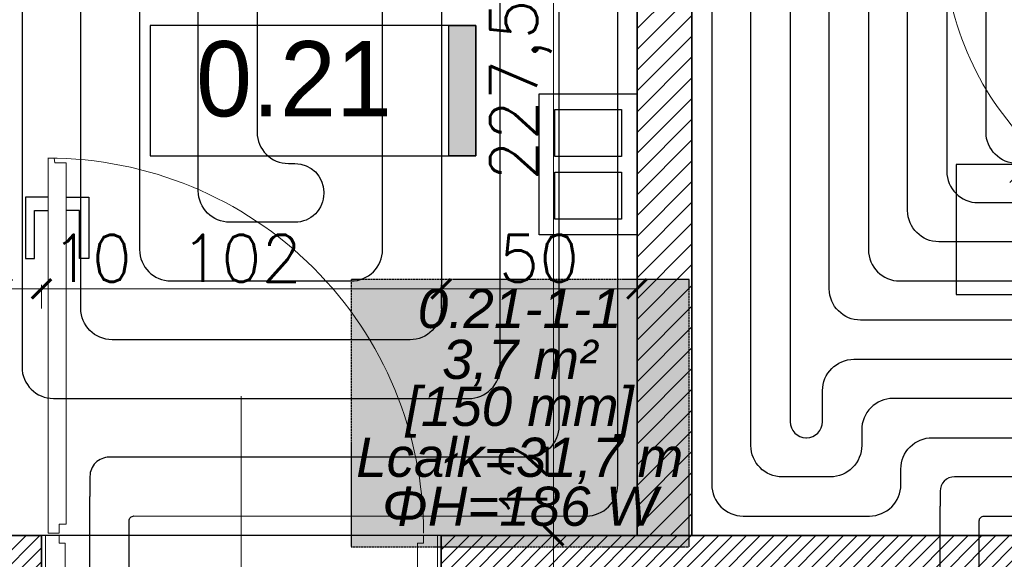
# Model space of a CAD drawing. Header units: millimetres. Extents: x -740 to 33545, y -26688 to 22494.
# Tile 146 of 256: x 9895 to 10146, y 10558 to 10696. Entities that reach past the tile are written whole.
import ezdxf
from ezdxf.enums import TextEntityAlignment as Align
from ezdxf.lldxf.tags import DXFTag

# ---------------------------------------------------------------- set-up
doc = ezdxf.new("R2010")
doc.units = ezdxf.units.MM
doc.header["$MEASUREMENT"] = 0
doc.linetypes.add('ACAD_ISO10W100', pattern=[18, 12, -3, 0, -3])
doc.linetypes.add('HIDDENX2', pattern=[0.1905, 0.127, -0.0635])
doc.layers.get('Defpoints').update_dxf_attribs({"color": 252})
for name, color, linetype, lineweight in [('A_istniejące ściany', 252, 'Continuous', 35), ('A_l.przekrojowa', 252, 'Continuous', 30), ('A_l.przerywana', 252, 'ICAD_ISO03W100', 9), ('A_opisy', 252, 'Continuous', 15), ('A_projektowane sciany', 252, 'Continuous', 35), ('l.przerywana', 252, 'ICAD_ISO03W100', 5), ('l.wypełnien', 252, 'Continuous', 5), ('szraf1', 252, 'Continuous', 5), ('wymiarowanie', 252, 'Continuous', 9)]:
    doc.layers.add(name, color=color, linetype=linetype, lineweight=lineweight)
for name, color, linetype, lineweight, true_color in [('IS_Heating_cooling floor', 7, 'HIDDENX2', 25, 0x008000), ('IS_Przyłącze (powrotne)', 5, 'Continuous', 25, 0x0000ff), ('IS_Przyłącze (zasilające)', 1, 'Continuous', 25, 0xff0000), ('IS_Strefa podłóg', 7, 'Continuous', 25, 0x008000), ('IS_Wężownica OChP', 7, 'Continuous', 25, 0x800080)]:
    doc.layers.add(name, color=color, linetype=linetype, lineweight=lineweight, true_color=true_color)
doc.layers.add('stolarka', color=252, linetype='Continuous')
doc.layers.add('tabelki opis', color=252, linetype='Continuous')
doc.styles.add('Arial__I__', font='ariali.ttf')
doc.styles.add('styl2', font='simplex.shx')
tags = doc.linetypes.add('ICAD_ISO03W100', pattern=[30, 12, -18]).pattern_tags.tags
tags[6:7] = [DXFTag(74, 4), DXFTag(75, 0), DXFTag(340, '0'), DXFTag(46, 1.0), DXFTag(50, 0.0), DXFTag(44, 0.0), DXFTag(45, 0.0)]
tags[4:5] = [DXFTag(74, 4), DXFTag(75, 0), DXFTag(340, '0'), DXFTag(46, 1.0), DXFTag(50, 0.0), DXFTag(44, 0.0), DXFTag(45, 0.0)]
doc.dimstyles.new('Skala 1-50', dxfattribs={"dimtxt": 12, "dimasz": 5, "dimexe": 1, "dimexo": 1, "dimgap": 1.5, "dimtad": 1, "dimdec": 1, "dimrnd": 0.5, "dimtxsty": 'styl2', "dimblk": 'ARCHTICK', "dimcen": 5, "dimadec": 0, "dimazin": 0, "dimtfac": 1, "dimtdec": 1, "dimtmove": 1, "dimatfit": 3, "dimldrblk": 'ARCHTICK', "dimfxl": 0, "dimlwd": -1, "dimlwe": -1, "dimarcsym": 0})

# ---------------------------------------------------------------- blocks, each defined once
blk = doc.blocks.new('FOTEL-K')
at = {"linetype": 'ACAD_ISO10W100'}
for p, q in [((5.633, 7.569), (-5.633, -7.569)), ((7.569, -5.633), (-7.569, 5.633))]:
    blk.add_line(p, q, dxfattribs=at)
for p, q in [((0.222, 4.361), (4.187, 1.41)), ((-0.001, 2.861), (-0.108, 2.718)), ((0.798, 2.266), (-0.001, 2.861)), ((-0.108, 2.718), (0.638, 2.163)), ((1.062, 2.419), (5.201, -0.661)), ((1.629, 2.451), (1.412, 2.159)), ((1.827, 2.303), (1.61, 2.011)), ((-2.741, -0.82), (-2.635, -0.677)), ((-1.941, -1.415), (-2.741, -0.82)), ((-2.635, -0.677), (-1.889, -1.232)), ((6.591, -1.997), (5.367, -1.086)), ((5.289, -1.263), (2.729, -4.704)), ((6.489, -2.135), (5.265, -1.224)), ((-4.113, -1.465), (-0.148, -4.416)), ((2.127, -4.792), (-2.012, -1.712)), ((-1.663, -1.972), (-1.907, -2.301)), ((-1.465, -2.119), (-1.709, -2.448)), ((3.908, -5.603), (2.684, -4.692)), ((3.805, -5.74), (2.581, -4.829))]:
    blk.add_line(p, q)
for points in [[(4.297, 0.733), (4.246, 0.664, -0.414214), (4.065, 0.637), (-0.557, 4.077, -0.414214), (-0.584, 4.258), (-0.532, 4.327, -0.414214), (-0.352, 4.353), (4.271, 0.913, -0.414214)], [(6.473, -0.994), (6.427, -1.056, -0.414214), (6.307, -1.074), (5.103, -0.178, -0.414214), (5.085, -0.058), (5.132, 0.004, -0.414214), (5.252, 0.022), (6.456, -0.874, -0.414214)], [(0.556, -4.295), (0.505, -4.364, -0.414214), (0.324, -4.39), (-4.298, -0.95, -0.414214), (-4.325, -0.769), (-4.273, -0.7, -0.414214), (-4.093, -0.674), (0.53, -4.114, -0.414214)], [(2.811, -5.915), (2.857, -5.853, 0.414214), (2.839, -5.733), (1.636, -4.837, 0.414214), (1.515, -4.855), (1.469, -4.917, 0.414214), (1.487, -5.037), (2.691, -5.933, 0.414214)]]:
    blk.add_lwpolyline(points, format="xyb", close=True)
for points in [[(7.655, -2.789), (6.591, -1.997), (5.464, -3.512), (6.527, -4.304)], [(4.869, -6.532), (3.805, -5.74), (4.933, -4.225), (5.997, -5.017)]]:
    blk.add_lwpolyline(points, close=True)
blk.add_circle((0, 0), 8.291, dxfattribs=at)
for centre, radius, start, end in [((4.045, -3.01), 6.195, 118.7855, 167.9004), ((4.33, -3.223), 6.195, 118.7855, 167.9004), ((4.944, -1.006), 0.43, 323.343, 53.343), ((2.384, -4.447), 0.43, 233.343, 323.343)]:
    blk.add_arc(centre, radius, start, end)
blk = doc.blocks.new('_ArchTick')
at = {"color": 0, "linetype": 'ByBlock', "const_width": 0.15}
blk.add_lwpolyline([(-0.5, -0.5), (0.5, 0.5)], dxfattribs=at)
blk = doc.blocks.new('*D2242')
at = {"layer": 'Defpoints', "color": 0}
for p in [(10029.26, 10791.99), (10029.26, 10564.52), (10030.92, 10564.52)]:
    blk.add_point(p, dxfattribs=at)
at = {"layer": 'wymiarowanie', "color": 0}
for p, q in [((10030.26, 10791.99), (10031.92, 10791.99)), ((10030.92, 10791.99), (10030.92, 10564.52)), ((10030.26, 10564.52), (10031.92, 10564.52))]:
    blk.add_line(p, q, dxfattribs=at)
at = {"layer": 'wymiarowanie', "color": 0, "xscale": 5, "yscale": 5, "zscale": 5}
for p, rotation in [((10030.92, 10791.99), 90), ((10030.92, 10564.52), 270)]:
    blk.add_blockref('_ArchTick', p, dxfattribs=dict(at, rotation=rotation))
at = {"layer": 'wymiarowanie', "color": 0, "insert": (10022.58, 10678.26), "char_height": 12, "attachment_point": 5, "rotation": 90, "style": 'styl2'}
blk.add_mtext('227,5', dxfattribs=at)
blk = doc.blocks.new('*D2243')
at = {"layer": 'Defpoints', "color": 0}
for p in [(10029.26, 10564.52), (10030.92, 10552.52), (10055.83, 10552.52)]:
    blk.add_point(p, dxfattribs=at)
at = {"layer": 'wymiarowanie', "color": 0}
for p, q in [((10030.26, 10564.52), (10031.92, 10564.52)), ((10030.92, 10564.52), (10030.92, 10552.52)), ((10035.92, 10552.52), (10029.92, 10552.52))]:
    blk.add_line(p, q, dxfattribs=at)
at = {"layer": 'wymiarowanie', "color": 0, "xscale": 5, "yscale": 5, "zscale": 5}
for p, rotation in [((10030.92, 10564.52), 90), ((10030.92, 10552.52), 270)]:
    blk.add_blockref('_ArchTick', p, dxfattribs=dict(at, rotation=rotation))
at = {"layer": 'wymiarowanie', "color": 0, "insert": (10023.27, 10578.43), "char_height": 12, "attachment_point": 5, "rotation": 90, "style": 'styl2'}
blk.add_mtext('12', dxfattribs=at)
blk = doc.blocks.new('*D2575')
at = {"layer": 'Defpoints', "color": 0}
for p in [(9900.23, 10627.51), (9890.23, 10564.52), (9900.23, 10564.52)]:
    blk.add_point(p, dxfattribs=at)
at = {"layer": 'wymiarowanie', "color": 0}
for p, q in [((9890.23, 10622.51), (9890.23, 10628.51)), ((9890.23, 10627.51), (9900.23, 10627.51)), ((9900.23, 10622.51), (9900.23, 10628.51))]:
    blk.add_line(p, q, dxfattribs=at)
at = {"layer": 'wymiarowanie', "color": 0, "xscale": 5, "yscale": 5, "zscale": 5, "rotation": 180}
blk.add_blockref('_ArchTick', (9890.23, 10627.51), dxfattribs=at)
at = {"layer": 'wymiarowanie', "color": 0, "xscale": 5, "yscale": 5, "zscale": 5}
blk.add_blockref('_ArchTick', (9900.23, 10627.51), dxfattribs=at)
at = {"layer": 'wymiarowanie', "color": 0, "insert": (9913.06, 10635.31), "char_height": 12, "attachment_point": 5, "style": 'styl2'}
blk.add_mtext('10', dxfattribs=at)
blk = doc.blocks.new('*D2576')
at = {"layer": 'Defpoints', "color": 0}
for p in [(10002.23, 10627.51), (9900.23, 10564.52), (10002.23, 10564.52)]:
    blk.add_point(p, dxfattribs=at)
at = {"layer": 'wymiarowanie', "color": 0}
for p, q in [((9900.23, 10622.51), (9900.23, 10628.51)), ((9900.23, 10627.51), (10002.23, 10627.51)), ((10002.23, 10622.51), (10002.23, 10628.51))]:
    blk.add_line(p, q, dxfattribs=at)
at = {"layer": 'wymiarowanie', "color": 0, "xscale": 5, "yscale": 5, "zscale": 5, "rotation": 180}
blk.add_blockref('_ArchTick', (9900.23, 10627.51), dxfattribs=at)
at = {"layer": 'wymiarowanie', "color": 0, "xscale": 5, "yscale": 5, "zscale": 5}
blk.add_blockref('_ArchTick', (10002.23, 10627.51), dxfattribs=at)
at = {"layer": 'wymiarowanie', "color": 0, "insert": (9951.23, 10635.31), "char_height": 12, "attachment_point": 5, "style": 'styl2'}
blk.add_mtext('102', dxfattribs=at)
blk = doc.blocks.new('*D2577')
at = {"layer": 'Defpoints', "color": 0}
for p in [(10052.23, 10627.51), (10002.23, 10564.52), (10052.23, 10564.52)]:
    blk.add_point(p, dxfattribs=at)
at = {"layer": 'wymiarowanie', "color": 0}
for p, q in [((10002.23, 10622.51), (10002.23, 10628.51)), ((10002.23, 10627.51), (10052.23, 10627.51)), ((10052.23, 10622.51), (10052.23, 10628.51))]:
    blk.add_line(p, q, dxfattribs=at)
at = {"layer": 'wymiarowanie', "color": 0, "xscale": 5, "yscale": 5, "zscale": 5, "rotation": 180}
blk.add_blockref('_ArchTick', (10002.23, 10627.51), dxfattribs=at)
at = {"layer": 'wymiarowanie', "color": 0, "xscale": 5, "yscale": 5, "zscale": 5}
blk.add_blockref('_ArchTick', (10052.23, 10627.51), dxfattribs=at)
at = {"layer": 'wymiarowanie', "color": 0, "insert": (10027.23, 10635.31), "char_height": 12, "attachment_point": 5, "style": 'styl2'}
blk.add_mtext('50', dxfattribs=at)

msp = doc.modelspace()

# ---------------------------------------------------------------- hatches: boundary and pattern name
at = {"layer": 'IS_Heating_cooling floor', "lineweight": 50, "true_color": 0xffffff, "transparency": 33554687}
msp.add_hatch(color=7, dxfattribs=at).paths.add_polyline_path([(9979.29, 10561.62), (10065.56, 10561.62), (10065.56, 10629.93), (9979.29, 10629.93)])
at = {"layer": 'l.wypełnien'}
h = msp.add_hatch(dxfattribs=at)
h.set_pattern_fill('ANSI31', color=256, scale=30, style=0)
h.paths.add_polyline_path([(8887.19, 10284.84), (8887.19, 10539.8), (8932.19, 10539.8), (8932.19, 10402.52), (9059.57, 10402.52), (9368.19, 10402.52), (9394.23, 10402.52), (9416.72, 10402.52), (9416.72, 10359.34), (9405.31, 10359.34), (9376.25, 10359.34), (8932.19, 10359.34), (8932.19, 10284.84)])
h.paths.add_polyline_path([(9871.19, 10801.99), (9871.19, 10791.99), (9878.23, 10791.99), (9890.23, 10791.99), (10052.23, 10791.99), (10052.23, 10564.52), (10066.23, 10564.52), (10066.23, 10706), (10066.23, 10711.93), (10066.23, 10711.98), (10066.23, 10728.73), (10066.23, 10765.23), (10066.23, 10776), (10066.23, 10781.93), (10066.23, 10781.98), (10066.23, 10781.93), (10066.23, 10776), (10066.22, 10776), (10066.23, 10781.93), (10066.23, 10781.98), (10066.23, 10791.99), (10125.49, 10791.99), (10125.49, 10808.08), (10125.49, 10819.93), (10125.49, 10834.32), (10058.81, 10834.32), (9924.19, 10834.32), (9924.19, 10862.32), (9879.19, 10862.32), (9879.19, 10834.32), (9871.19, 10834.32), (9871.19, 10801.99)])
h.paths.add_polyline_path([(9570.47, 10794.52), (9731.23, 10794.52), (9731.23, 10731.52), (9748.23, 10731.52), (9748.23, 10793.99), (9768.19, 10793.99), (9768.19, 10801.99), (9781.19, 10801.99), (9781.19, 10834.32), (9769.78, 10834.32), (9645.19, 10834.32), (9645.19, 10833.52), (9604.19, 10833.52), (9570.47, 10833.52)])
h.paths.add_polyline_path([(9394.23, 10794.52), (9428.47, 10794.52), (9428.47, 10833.52), (9388.19, 10833.52), (9388.19, 10794.52), (9394.23, 10794.52)])
h.paths.add_polyline_path([(9428.47, 10794.52), (9428.47, 10833.52), (9448.47, 10833.52), (9448.47, 10794.52)])
h.paths.add_polyline_path([(9550.47, 10794.52), (9570.47, 10794.52), (9570.47, 10833.52), (9550.47, 10833.52)])
h.paths.add_polyline_path([(9368.19, 10794.52), (9388.19, 10794.52), (9388.19, 10833.52), (9368.19, 10833.52)])
h.paths.add_polyline_path([(9604.19, 10833.52), (9604.19, 10849.32), (9645.19, 10849.32), (9645.19, 10833.52)])
h.paths.add_polyline_path([(9368.19, 10422.52), (9368.19, 10402.52), (9394.23, 10402.52), (9394.23, 10422.52)])
h.paths.add_polyline_path([(9368.19, 10774.52), (9394.23, 10774.52), (9394.23, 10794.52), (9368.19, 10794.52)])
h = msp.add_hatch(dxfattribs=at)
h.set_pattern_fill('ANSI31', color=256, scale=20, style=0)
h.paths.add_polyline_path([(9636.23, 10592.52), (9636.23, 10604.52), (9443.47, 10604.52), (9443.47, 10794.52), (9431.47, 10794.52), (9431.47, 10604.52), (9394.23, 10604.52), (9394.23, 10592.52)])
h.paths.add_polyline_path([(9864.23, 10552.52), (9864.23, 10564.52), (9878.23, 10564.52), (9878.23, 10791.99), (9890.23, 10791.99), (9890.23, 10564.52), (9900.23, 10564.52), (9900.23, 10552.52)])
h.paths.add_polyline_path([(9731.23, 10604.52), (9731.23, 10592.52), (9736.23, 10592.52), (9736.23, 10516.52), (9748.23, 10516.52), (9748.23, 10552.52), (9762.23, 10552.52), (9762.23, 10564.52), (9748.23, 10564.52), (9748.23, 10604.52)])
h.paths.add_polyline_path([(9368.19, 10604.52), (9368.19, 10592.52), (9394.23, 10592.52), (9394.23, 10604.52)])
h.paths.add_polyline_path([(9748.23, 10402.52), (9748.23, 10414.52), (9736.23, 10414.52), (9736.23, 10402.52)])
h = msp.add_hatch(dxfattribs=at)
h.set_pattern_fill('ANSI31', color=256, scale=20, style=0)
h.paths.add_polyline_path([(10002.23, 10552.52), (10002.23, 10564.52), (10182.4, 10564.52), (10259.5, 10564.52), (10280.43, 10564.52), (10280.43, 10627.26), (10292.43, 10627.26), (10292.43, 10564.52), (10316.23, 10564.52), (10316.23, 10552.52)])
h.paths.add_polyline_path([(10544.19, 10552.52), (10544.19, 10564.52), (10316.23, 10564.52), (10292.43, 10564.52), (10316.23, 10564.52), (10316.23, 10564.52), (10316.23, 10552.52)])
h.paths.add_polyline_path([(10280.43, 10791.99), (10280.43, 10729.26), (10292.43, 10729.26), (10292.43, 10791.99)])
at = {"layer": 'tabelki opis'}
msp.add_hatch(color=256, dxfattribs=at).paths.add_polyline_path([(10011.13, 10661.43), (10011.13, 10694.7), (10004.16, 10694.7), (10004.16, 10661.43)])

# ---------------------------------------------------------------- linework, layer by layer
at = {"layer": 'A_istniejące ściany'}
for points in [[(10052.23, 10564.52), (10052.23, 10791.99)], [(10066.23, 10564.52), (10066.23, 10791.99)]]:
    msp.add_lwpolyline(points, dxfattribs=at)
at = {"layer": 'A_l.przekrojowa'}
msp.add_lwpolyline([(10052.23, 10641.28), (10027.23, 10641.28), (10027.23, 10677.28), (10052.23, 10677.28)], close=True, dxfattribs=at)
at = {"layer": 'A_l.przekrojowa', "ltscale": 0.3}
for points in [[(10048.23, 10661.28), (10031.23, 10661.28), (10031.23, 10673.28), (10048.23, 10673.28)], [(10048.23, 10645.28), (10031.23, 10645.28), (10031.23, 10657.28), (10048.23, 10657.28)]]:
    msp.add_lwpolyline(points, close=True, dxfattribs=at)
at = {"layer": 'A_l.przerywana', "ltscale": 0.3}
for points in [[(9900.23, 10564.52), (9900.23, 10552.52)], [(10002.23, 10552.52), (10002.23, 10564.52)]]:
    msp.add_lwpolyline(points, dxfattribs=at)
at = {"layer": 'A_opisy'}
msp.add_line((9951.23, 10545.11), (9951.23, 10600.11), dxfattribs=at)
at = {"layer": 'A_projektowane sciany'}
for p, q in [((9900.23, 10564.52), (9900.23, 10552.52)), ((10002.23, 10564.52), (10002.23, 10552.52))]:
    msp.add_line(p, q, dxfattribs=at)
for points in [[(9900.23, 10564.52), (9890.23, 10564.52)], [(10280.43, 10564.52), (10002.23, 10564.52)]]:
    msp.add_lwpolyline(points, dxfattribs=at)
at = {"layer": 'IS_Heating_cooling floor'}
msp.add_lwpolyline([(9979.29, 10561.62), (10065.56, 10561.62), (10065.56, 10629.93), (9979.29, 10629.93)], close=True, dxfattribs=at)
at = {"layer": 'IS_Przyłącze (powrotne)', "color": 172, "true_color": 0x0000c8, "transparency": 33554687, "extrusion": (0, 0, -1)}
msp.add_lwpolyline([(-9768.09, 10436.08), (-9768.09, 10464.57, 0.414438), (-9776.1, 10472.57), (-9825.26, 10472.54, -0.414438), (-9833.27, 10480.54), (-9833.27, 10499.43, -0.414214), (-9825.27, 10507.43), (-9781.27, 10507.43, 0.414226), (-9773.27, 10515.43), (-9773.27, 10519.52, 0.414203), (-9781.27, 10527.52), (-9820.78, 10527.52, -0.414214), (-9828.78, 10535.52), (-9828.78, 10539.52, 0.414214), (-9836.78, 10547.52), (-9904.61, 10547.52, -0.414215), (-9912.61, 10555.52), (-9912.61, 10564.52), (-9912.61, 10574.52)], format="xyb", dxfattribs=at)
at = {"layer": 'IS_Przyłącze (powrotne)', "color": 52, "true_color": 0xc8c800, "transparency": 33554687}
msp.add_lwpolyline([(9813.18, 10452.55), (9845.26, 10452.53, 0.414396), (9853.27, 10460.53), (9853.27, 10519.52, -0.414215), (9861.27, 10527.52), (9924.61, 10527.52, 0.414214), (9932.61, 10535.52), (9932.61, 10539.52, -0.414214), (9940.61, 10547.52), (10121.57, 10547.52, 0.414215), (10129.57, 10555.52), (10129.57, 10564.51), (10129.57, 10572.01)], format="xyb", dxfattribs=at)
at = {"layer": 'IS_Przyłącze (zasilające)', "color": 172, "true_color": 0x0000c8, "transparency": 33554687, "extrusion": (0, 0, -1)}
msp.add_lwpolyline([(-9770.59, 10431.08), (-9770.59, 10454.57, 0.414415), (-9778.6, 10462.57), (-9835.26, 10462.53, -0.414415), (-9843.27, 10470.53), (-9843.27, 10515.23, -0.414215), (-9841.07, 10517.43, 0.414216), (-9838.78, 10519.63), (-9838.78, 10529.52, 0.414214), (-9846.78, 10537.52), (-9914.61, 10537.52, -0.414215), (-9922.61, 10545.52), (-9922.61, 10564.52), (-9922.61, 10567.02)], format="xyb", dxfattribs=at)
at = {"layer": 'IS_Przyłącze (zasilające)', "color": 52, "true_color": 0xc8c800, "transparency": 33554687}
msp.add_lwpolyline([(9819.43, 10442.55), (9855.26, 10442.53, 0.41438), (9863.27, 10450.53), (9863.27, 10509.52, -0.414215), (9871.27, 10517.52), (9934.61, 10517.52, 0.414214), (9942.61, 10525.52), (9942.61, 10529.52, -0.414214), (9950.61, 10537.52), (10131.57, 10537.52, 0.414215), (10139.57, 10545.52), (10139.57, 10564.51), (10139.57, 10567.01)], format="xyb", dxfattribs=at)
at = {"layer": 'IS_Strefa podłóg', "extrusion": (0, 0, -1)}
msp.add_lwpolyline([(-10052.29, 10564.51), (-9890.27, 10564.52), (-9890.27, 10792.05), (-10052.29, 10792.05)], close=True, dxfattribs=at)
at = {"layer": 'IS_Strefa podłóg', "extrusion": (0, -2.47343e-60, -1)}
msp.add_lwpolyline([(-10280.62, 10564.51), (-10066.29, 10564.51), (-10066.29, 10792.05), (-10280.62, 10792.05)], close=True, dxfattribs=at)
at = {"layer": 'IS_Wężownica OChP', "color": 52, "true_color": 0xc8c800, "transparency": 33554687, "extrusion": (0, 0, -1)}
for points in [[(-10267.62, 10787.05), (-10079.29, 10787.05, -0.414214), (-10071.29, 10779.05), (-10071.29, 10577.51, -0.414209), (-10079.29, 10569.51), (-10111.57, 10569.51, -0.414214), (-10119.57, 10577.51), (-10119.57, 10581.51, 0.414214), (-10127.57, 10589.51), (-10247.62, 10589.51, -0.414221)], [(-10237.62, 10599.51), (-10117.57, 10599.51, -0.414214), (-10109.57, 10591.51), (-10109.57, 10587.51, 0.414214), (-10101.57, 10579.51), (-10089.29, 10579.51, 0.41421), (-10081.29, 10587.51), (-10081.29, 10769.05, 0.414214), (-10089.29, 10777.05), (-10257.62, 10777.05, 0.41421)], [(-10247.62, 10767.05), (-10099.29, 10767.05, -0.414214), (-10091.29, 10759.05), (-10091.29, 10593.57, -0.41421), (-10095.35, 10589.51), (-10095.51, 10589.51, -0.414212), (-10099.57, 10593.57), (-10099.57, 10601.51, 0.414212), (-10107.57, 10609.51), (-10227.62, 10609.51, -0.41422)], [(-10217.62, 10619.51), (-10109.29, 10619.51, 0.41421), (-10101.29, 10627.51), (-10101.29, 10749.05, 0.414214), (-10109.29, 10757.05), (-10237.62, 10757.05, 0.41421)], [(-10227.62, 10747.05), (-10119.29, 10747.05, -0.414214), (-10111.29, 10739.05), (-10111.29, 10637.51, -0.414211), (-10119.29, 10629.51), (-10207.62, 10629.51, -0.414219)], [(-10197.62, 10639.51), (-10129.29, 10639.51, 0.414211), (-10121.29, 10647.51), (-10121.29, 10729.05, 0.414214), (-10129.29, 10737.05), (-10217.62, 10737.05, 0.414211)], [(-10207.62, 10727.05), (-10139.29, 10727.05, -0.414214), (-10131.29, 10719.05), (-10131.29, 10657.51, -0.414211), (-10139.29, 10649.51), (-10187.62, 10649.51, -0.414219)], [(-10149.29, 10659.51, 0.414211), (-10141.29, 10667.51), (-10141.29, 10709.05, 0.414214), (-10149.29, 10717.05)], [(-10257.62, 10579.51), (-10133.25, 10579.51, -0.414214), (-10129.57, 10575.84), (-10129.57, 10572.01)], [(-10139.57, 10567.01), (-10139.57, 10568.29, 0.414214), (-10140.8, 10569.51), (-10267.62, 10569.51, -0.414222)]]:
    msp.add_lwpolyline(points, format="xyb", dxfattribs=at)
at = {"layer": 'IS_Wężownica OChP', "color": 172, "true_color": 0x0000c8, "transparency": 33554687, "extrusion": (0, 0, -1)}
for points in [[(-9895.27, 10779.05), (-9895.27, 10607.52, -0.414209), (-9903.27, 10599.52), (-10009.29, 10599.51, -0.414219), (-10017.29, 10607.51), (-10017.29, 10749.05, -0.414218)], [(-9922.61, 10567.02), (-9922.61, 10568.29, 0.414214), (-9923.84, 10569.52), (-10039.29, 10569.51, -0.414218), (-10047.29, 10577.51), (-10047.29, 10779.05, -0.414218)], [(-10002.29, 10734.05), (-10002.29, 10622.51, 0.414219), (-9994.29, 10614.51), (-9918.27, 10614.52, 0.414208), (-9910.27, 10622.52), (-9910.27, 10764.05, 0.414209)], [(-10032.29, 10764.05), (-10032.29, 10592.51, 0.414219), (-10024.29, 10584.51), (-9917.51, 10584.52, -0.414214), (-9912.61, 10579.62), (-9912.61, 10574.52)], [(-9925.27, 10749.05), (-9925.27, 10637.52, -0.414208), (-9933.27, 10629.52), (-9979.29, 10629.51, -0.414219), (-9987.29, 10637.51), (-9987.29, 10719.05, -0.414219)], [(-9955.27, 10719.05), (-9955.27, 10667.51, -0.414208), (-9963.27, 10659.51), (-9964.94, 10659.51, 0.414208), (-9972.29, 10652.16), (-9972.29, 10651.86, 0.414219), (-9964.94, 10644.51), (-9948.27, 10644.52, 0.414208), (-9940.27, 10652.52), (-9940.27, 10734.05, 0.414209)]]:
    msp.add_lwpolyline(points, format="xyb", dxfattribs=at)
at = {"layer": 'l.przerywana', "ltscale": 0.3}
msp.add_lwpolyline([(10002.23, 10564.52), (9900.23, 10564.52)], dxfattribs=at)
at = {"layer": 'stolarka', "lineweight": 9}
for points in [[(9904.76, 10565.1), (9901.98, 10565.1), (9901.98, 10660.87), (9903.48, 10660.85), (9903.66, 10659.71), (9906.5, 10659.71), (9906.5, 10567.4), (9904.76, 10567.4), (9904.76, 10565.1)], [(9906.28, 10562.55), (9904.76, 10562.55), (9904.76, 10564.52), (9901.23, 10564.52), (9901.23, 10552.52), (9906.28, 10552.52), (9906.28, 10562.55)], [(9996.23, 10562.55), (9997.74, 10562.55), (9997.74, 10564.52), (10001.28, 10564.52), (10001.28, 10552.52), (9996.23, 10552.52), (9996.23, 10562.55)]]:
    msp.add_lwpolyline(points, dxfattribs=at)
at = {"layer": 'stolarka'}
for points in [[(9901.98, 10650.95), (9896.17, 10650.95), (9896.17, 10635.29), (9898.49, 10635.29), (9898.49, 10647.47), (9901.98, 10647.47)], [(9906.5, 10650.95), (9912.3, 10650.95), (9912.3, 10635.29), (9909.98, 10635.29), (9909.98, 10647.47), (9906.5, 10647.47)]]:
    msp.add_lwpolyline(points, dxfattribs=at)
at = {"layer": 'stolarka', "linetype": 'ICAD_ISO03W100', "lineweight": 13, "ltscale": 0.3}
msp.add_arc((9901.97, 10565.1), 95.77, 0.0003, 90.0531, dxfattribs=at)
at = {"layer": 'tabelki opis'}
for points in [[(10011.13, 10694.7), (9927.97, 10694.7), (9927.97, 10661.43), (10011.13, 10661.43), (10011.13, 10694.7)], [(10216.85, 10659.28), (10133.69, 10659.28), (10133.69, 10626.02), (10216.85, 10626.02), (10216.85, 10659.28)]]:
    msp.add_lwpolyline(points, dxfattribs=at)
msp.add_lwpolyline([(10011.13, 10661.43), (10004.16, 10661.43), (10004.16, 10694.7), (10011.13, 10694.7)], close=True, dxfattribs=at)

# ---------------------------------------------------------------- block references
at = {"layer": 'szraf1', "linetype": 'ByBlock', "xscale": -9.036144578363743, "yscale": 9.03614457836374, "zscale": 9.036144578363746, "rotation": 190.3790015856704}
msp.add_blockref('FOTEL-K', (10205.51, 10717.07), dxfattribs=at)

# ---------------------------------------------------------------- texts
at = {"layer": 'IS_Heating_cooling floor', "style": 'Arial__I__'}
for s, p in [('0.21-1-1', (10022.29, 10614.51)), ('[150 mm]', (10022.29, 10589.51))]:
    msp.add_text(s, height=10, dxfattribs=at).set_placement(p, align=Align.BOTTOM_CENTER)
for s, p in [('3,7 m²', (10022.29, 10609.51)), ('Lcałk=31,7 m', (10022.29, 10584.51))]:
    msp.add_text(s, height=10, dxfattribs=at).set_placement(p, align=Align.MIDDLE_CENTER)
msp.add_text('ΦH=186 W', height=10, dxfattribs=at).set_placement((10022.29, 10577.01), align=Align.TOP_CENTER)
at = {"layer": 'tabelki opis', "attachment_point": 1}
for s, insert, char_height, width in [('{\\fCentury Gothic|b0|i0|c238|p34;0.21}', (9939.69, 10690.74), 19.2, 56.7), ('\\pi41.25440;{\\fCentury Gothic|b0|i1|c238|p34;ZMYWALNIA}', (9520.31, 10657.55), 10.24, 164.736)]:
    msp.add_mtext(s, dxfattribs=dict(at, insert=insert, char_height=char_height, width=width))
at = {"layer": 'wymiarowanie', "insert": (5416.61, 10685.24), "char_height": 12, "width": 621.5287, "attachment_point": 1}
msp.add_mtext('\\pi202.60874;{\\fCentury Gothic|b0|i0|c238|p34;Pokrycie dachowe projektowana blachodachówka}\\P\\pi470.78474;{\\fCentury Gothic|b0|i0|c238|p34;w kolorze RAL 7016}', dxfattribs=at)

# ---------------------------------------------------------------- dimensions: what is measured, and where the dimension line sits
at = {"layer": 'wymiarowanie'}
dim = msp.add_linear_dim(base=(10030.92, 10564.52), p1=(10029.26, 10791.99), p2=(10029.26, 10564.52), angle=90, dimstyle='Skala 1-50', dxfattribs=at)
dim.commit()
dim.dimension.update_dxf_attribs({"geometry": '*D2242', "text_midpoint": (10022.58, 10678.26)})
dim = msp.add_linear_dim(base=(9900.23, 10627.51), p1=(9890.23, 10564.52), p2=(9900.23, 10564.52), dimstyle='Skala 1-50', dxfattribs=at)
dim.commit()
dim.dimension.update_dxf_attribs({"geometry": '*D2575', "text_midpoint": (9913.06, 10627.51), "dimtype": 160})
for base, p1, p2, picture, middle in [((10002.23, 10627.51), (9900.23, 10564.52), (10002.23, 10564.52), '*D2576', (9951.23, 10635.31)), ((10052.23, 10627.51), (10002.23, 10564.52), (10052.23, 10564.52), '*D2577', (10027.23, 10635.31))]:
    dim = msp.add_linear_dim(base=base, p1=p1, p2=p2, dimstyle='Skala 1-50', dxfattribs=at)
    dim.commit()
    dim.dimension.update_dxf_attribs({"geometry": picture, "text_midpoint": middle})
dim = msp.add_linear_dim(base=(10030.92, 10552.52), p1=(10029.26, 10564.52), p2=(10055.83, 10552.52), angle=90, dimstyle='Skala 1-50', dxfattribs=at)
dim.commit()
dim.dimension.update_dxf_attribs({"geometry": '*D2243', "text_midpoint": (10030.92, 10578.43), "dimtype": 160})

doc.saveas('drawing.dxf')
